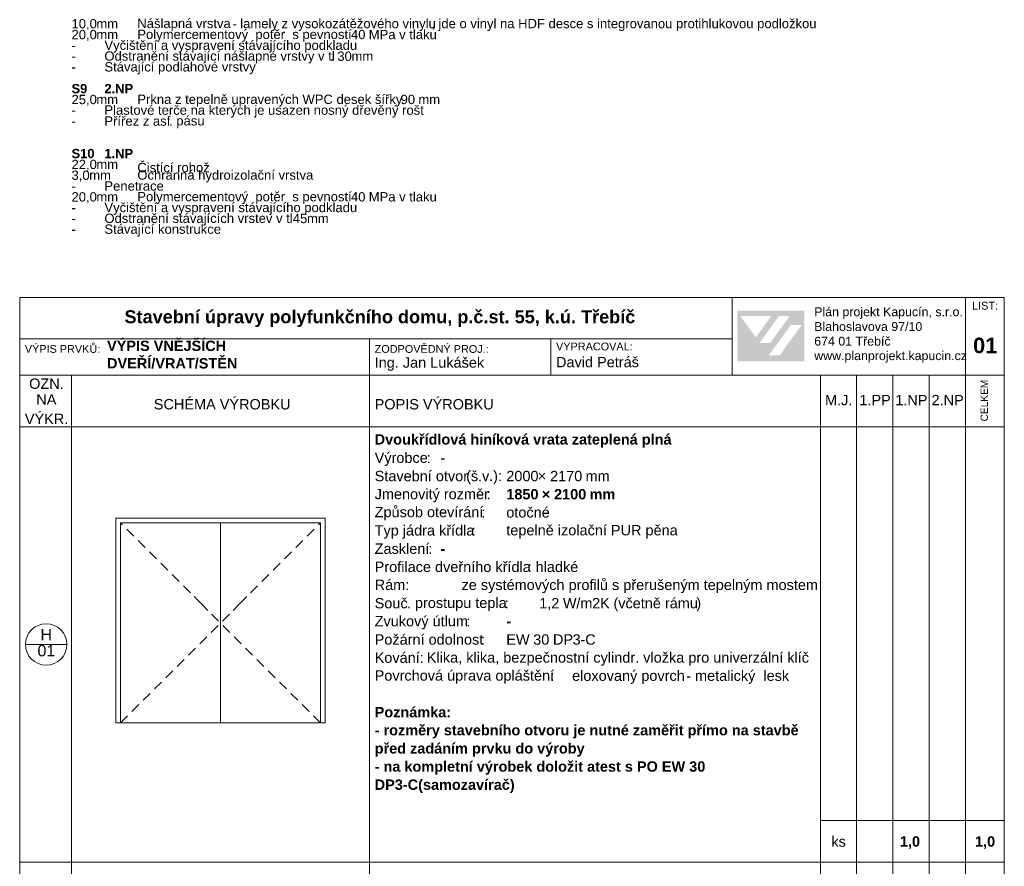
# Model space of a CAD drawing. Header units: millimetres. Extents: x 15381 to 191117, y -190522 to 367005.
# Tile 55 of 71: x 67117 to 86117, y 318198 to 334541. Entities that reach past the tile are written whole.
import ezdxf

# ---------------------------------------------------------------- set-up
doc = ezdxf.new("R2010")
doc.units = ezdxf.units.MM
doc.header["$MEASUREMENT"] = 0
doc.styles.add('GENEROVANÝ_STYL_1', font='txt')
doc.styles.add('GENEROVANÝ_STYL_2', font='txt')

msp = doc.modelspace()

# ---------------------------------------------------------------- hatches: boundary and pattern name
at = {"linetype": 'Continuous', "lineweight": 13}
h = msp.add_hatch(color=7, dxfattribs=at)
h.paths.add_polyline_path([(80965.1, 327948.7), (82255.5, 327948.7), (82255.5, 328922.3), (80965.1, 328922.3)])
h.paths.add_polyline_path([(81024.4, 328819.2), (81619.5, 328818.2), (81322.2, 328407.1)], flags=0)
h.paths.add_polyline_path([(81394.9, 328302.3), (81768.7, 328819.8), (81974.3, 328819.8), (81600.4, 328301.3)], flags=0)
h.paths.add_polyline_path([(81781.2, 328058.6), (81571.6, 328058.6), (81994.1, 328644.1), (82203.6, 328644.1)], flags=0)

# ---------------------------------------------------------------- linework, layer by layer
at = {"color": 7, "linetype": 'Continuous', "lineweight": 20}
for p, q in [((86117.4, 329180.7), (67117.4, 329180.7)), ((67117.4, 329180.7), (67117.4, 301480.7)), ((80867.4, 327680.7), (80867.4, 329180.7)), ((85367.4, 329180.7), (85367.4, 327680.7)), ((86117.4, 301480.7), (86117.4, 329180.7)), ((80867.4, 328380.7), (67117.4, 328380.7)), ((73867.4, 328380.7), (73867.4, 327680.7)), ((77367.4, 328380.7), (77367.4, 327680.7)), ((86117.4, 327680.7), (67117.4, 327680.7)), ((68117.4, 327680.7), (68117.4, 326680.7)), ((73867.4, 327680.7), (73867.4, 326680.7)), ((82567.4, 327680.7), (82567.4, 326680.7)), ((83267.4, 327680.7), (83267.4, 326680.7)), ((83967.4, 327680.7), (83967.4, 326680.7)), ((84667.4, 327680.7), (84667.4, 326680.7)), ((85367.4, 327680.7), (85367.4, 326680.7)), ((83867.4, 326680.7), (67117.4, 326680.7)), ((68117.4, 326680.7), (68117.4, 318280.7)), ((73867.4, 326680.7), (73867.4, 318280.7)), ((82567.4, 326680.7), (82567.4, 318280.7)), ((83267.4, 326680.7), (83267.4, 318280.7)), ((86117.4, 326680.7), (83867.4, 326680.7)), ((83967.4, 326680.7), (83967.4, 318280.7)), ((84667.4, 326680.7), (84667.4, 318280.7)), ((85367.4, 326680.7), (85367.4, 318280.7)), ((68972.1, 320965.7), (68972.1, 324916.1)), ((73012.7, 324916.1), (68972.1, 324916.1)), ((73012.7, 324916.1), (73012.7, 320965.7)), ((70992.4, 324825.7), (69062.4, 324825.7)), ((69062.4, 324825.7), (69062.4, 320965.7)), ((69062.4, 324825.7), (69100.3, 324787.9)), ((70992.4, 320965.7), (70992.4, 324825.7)), ((70992.4, 324825.7), (72922.4, 324825.7)), ((72922.4, 324825.7), (72884.5, 324787.9)), ((72922.4, 324825.7), (72922.4, 320965.7)), ((69184.3, 324703.8), (69318.8, 324569.4)), ((72800.5, 324703.8), (72666, 324569.4)), ((69402.8, 324485.3), (69537.3, 324350.9)), ((72582, 324485.3), (72447.5, 324350.9)), ((69621.3, 324266.8), (69755.8, 324132.4)), ((72363.5, 324266.8), (72229.1, 324132.4)), ((69839.8, 324048.4), (69974.2, 323913.9)), ((72145, 324048.4), (72010.6, 323913.9)), ((70058.3, 323829.9), (70192.7, 323695.4)), ((71926.5, 323829.9), (71792.1, 323695.4)), ((70276.8, 323611.4), (70411.2, 323476.9)), ((71708, 323611.4), (71573.6, 323476.9)), ((70481.9, 323406.2), (70616.4, 323271.8)), ((71502.9, 323406.2), (71368.4, 323271.8)), ((70750.8, 323137.3), (70616.4, 323271.8)), ((71234, 323137.3), (71368.4, 323271.8)), ((70956, 322932.1), (70821.5, 323066.6)), ((71028.8, 322932.1), (71163.3, 323066.6)), ((70810.3, 322713.6), (70944.8, 322848.1)), ((71174.5, 322713.6), (71040, 322848.1)), ((70591.8, 322495.2), (70726.3, 322629.6)), ((71393, 322495.2), (71258.5, 322629.6)), ((68028, 322480.7), (67228, 322480.7)), ((70373.3, 322276.7), (70507.8, 322411.1)), ((71611.5, 322276.7), (71477, 322411.1)), ((70154.9, 322058.2), (70289.3, 322192.6)), ((71830, 322058.2), (71695.5, 322192.6)), ((69936.4, 321839.7), (70070.8, 321974.1)), ((72048.4, 321839.7), (71914, 321974.1)), ((69717.9, 321621.2), (69852.3, 321755.7)), ((72266.9, 321621.2), (72132.5, 321755.7)), ((69499.4, 321402.7), (69633.8, 321537.2)), ((72485.4, 321402.7), (72351, 321537.2)), ((69280.9, 321184.2), (69415.3, 321318.7)), ((72703.9, 321184.2), (72569.5, 321318.7)), ((69062.4, 320965.7), (69196.9, 321100.2)), ((72922.4, 320965.7), (72788, 321100.2)), ((69062.4, 320965.7), (68972.1, 320965.7)), ((69062.4, 320965.7), (70992.4, 320965.7)), ((72922.4, 320965.7), (70992.4, 320965.7)), ((73012.7, 320965.7), (72922.4, 320965.7)), ((86117.4, 319080.7), (82567.4, 319080.7)), ((86117.4, 318280.7), (67117.4, 318280.7)), ((68117.4, 318280.7), (68117.4, 309880.7)), ((73867.4, 318280.7), (73867.4, 309880.7)), ((82567.4, 318280.7), (82567.4, 309880.7)), ((83267.4, 318280.7), (83267.4, 309880.7)), ((83967.4, 318280.7), (83967.4, 309880.7)), ((84667.4, 318280.7), (84667.4, 309880.7)), ((85367.4, 318280.7), (85367.4, 309880.7))]:
    msp.add_line(p, q, dxfattribs=at)
msp.add_circle((67628, 322480.7), 400, dxfattribs=at)

# ---------------------------------------------------------------- texts
at = {"color": 7, "linetype": 'Continuous', "lineweight": 20, "attachment_point": 7}
for s, insert, char_height, style in [('\\A1;{\\pql;\\fArial|b0|i0|c238|p38;10,0}', (68117.4, 334338.7), 180, 'GENEROVANÝ_STYL_1'), ('\\A1;{\\pql;\\fArial|b0|i0|c238|p38;mm}', (68596.3, 334373.6), 180, 'GENEROVANÝ_STYL_1'), ('\\A1;{\\pql;\\fArial|b0|i0|c238|p38;Nášlapná vrstva }', (69387.4, 334324.6), 180, 'GENEROVANÝ_STYL_1'), ('\\A1;{\\pql;\\fArial|b0|i0|c238|p38;- }', (71222.4, 334373.6), 180, 'GENEROVANÝ_STYL_1'), ('\\A1;{\\pql;\\fArial|b0|i0|c238|p38;lamely z vysokozátěžového vinylu}', (71373.8, 334321.8), 180, 'GENEROVANÝ_STYL_1'), ('\\A1;{\\pql;\\fArial|b0|i0|c238|p38;jde o vinyl na HDF desce s integrovanou protihlukovou podložkou}', (75198.4, 334321.8), 180, 'GENEROVANÝ_STYL_1'), ('\\A1;{\\pql;\\fArial|b0|i0|c238|p38;20,0}', (68117.4, 334129.9), 180, 'GENEROVANÝ_STYL_1'), ('\\A1;{\\pql;\\fArial|b0|i0|c238|p38;mm}', (68596.3, 334164.8), 180, 'GENEROVANÝ_STYL_1'), ('\\A1;{\\pql;\\fArial|b0|i0|c238|p38;^I}', (69007.7, 334373.6), 180, 'GENEROVANÝ_STYL_1'), ('\\A1;{\\pql;\\fArial|b0|i0|c238|p38;Polymercementový  potěr  s pevností }', (69387.4, 334113), 180, 'GENEROVANÝ_STYL_1'), ('\\A1;{\\pql;\\fArial|b0|i0|c238|p38;40}', (73509.9, 334161.8), 180, 'GENEROVANÝ_STYL_1'), ('\\A1;{\\pql;\\fArial|b0|i0|c238|p38; MPa v tlaku}', (73783.1, 334162), 180, 'GENEROVANÝ_STYL_1'), ('\\A1;{\\pql;\\fArial|b0|i0|c238|p38;, }', (75060.2, 334338.7), 180, 'GENEROVANÝ_STYL_1'), ('\\A1;{\\pql;\\fArial|b0|i0|c238|p38;-}', (68117.4, 333956), 180, 'GENEROVANÝ_STYL_1'), ('\\A1;{\\pql;\\fArial|b0|i0|c238|p38;Vyčištění a vyspravení stávajícího podkladu}', (68752.4, 333904.1), 180, 'GENEROVANÝ_STYL_1'), ('\\A1;{\\pql;\\fArial|b0|i0|c238|p38;^I}', (69007.7, 334164.8), 180, 'GENEROVANÝ_STYL_1'), ('\\A1;{\\pql;\\fArial|b0|i0|c238|p38;^I}', (68199.7, 333956), 180, 'GENEROVANÝ_STYL_1'), ('\\A1;{\\pql;\\fArial|b0|i0|c238|p38;Odstranění stávající nášlapné vrstvy v tl}', (68752.4, 333695.3), 180, 'GENEROVANÝ_STYL_1'), ('\\A1;{\\pql;\\fArial|b0|i0|c238|p38;30}', (73246.9, 333744), 180, 'GENEROVANÝ_STYL_1'), ('\\A1;{\\pql;\\fArial|b0|i0|c238|p38;mm}', (73520, 333747.1), 180, 'GENEROVANÝ_STYL_1'), ('\\A1;{\\pql;\\fArial|b0|i0|c238|p38;-}', (68117.4, 333747.1), 180, 'GENEROVANÝ_STYL_1'), ('\\A1;{\\pql;\\fArial|b0|i0|c238|p38;^I}', (68199.7, 333747.1), 180, 'GENEROVANÝ_STYL_1'), ('\\A1;{\\pql;\\fArial|b0|i0|c238|p38;Stávající podlahové vrstvy}', (68752.4, 333486.4), 180, 'GENEROVANÝ_STYL_1'), ('\\A1;{\\pql;\\fArial|b0|i0|c238|p38;. }', (73108.6, 333747.1), 180, 'GENEROVANÝ_STYL_1'), ('\\A1;{\\pql;\\fArial|b0|i0|c238|p38;-}', (68117.4, 333538.3), 180, 'GENEROVANÝ_STYL_1'), ('\\A1;{\\pql;\\fArial|b0|i0|c238|p38;^I}', (68199.7, 333538.3), 180, 'GENEROVANÝ_STYL_1'), ('\\A1;{\\pql;\\fArial|b1|i0|c238|p38;S}', (68117.4, 333117.5), 180, 'GENEROVANÝ_STYL_2'), ('\\A1;{\\pql;\\fArial|b1|i0|c238|p38;9}', (68282, 333117.5), 180, 'GENEROVANÝ_STYL_2'), ('\\A1;{\\pql;\\fArial|b1|i0|c238|p38;2}', (68752.4, 333120.6), 180, 'GENEROVANÝ_STYL_2'), ('\\A1;{\\pql;\\fArial|b1|i0|c238|p38;NP}', (68958.1, 333120.6), 180, 'GENEROVANÝ_STYL_2'), ('\\A1;{\\pql;\\fArial|b1|i0|c238|p38;^I}', (68418.6, 333120.6), 180, 'GENEROVANÝ_STYL_2'), ('\\A1;{\\pql;\\fArial|b1|i0|c238|p38;.}', (68889, 333120.6), 180, 'GENEROVANÝ_STYL_2'), ('\\A1;{\\pql;\\fArial|b0|i0|c238|p38;Prkna z tepelně upravených WPC desek šířky }', (69387.4, 332859.9), 180, 'GENEROVANÝ_STYL_1'), ('\\A1;{\\pql;\\fArial|b0|i0|c238|p38;90}', (74467.7, 332908.8), 180, 'GENEROVANÝ_STYL_1'), ('\\A1;{\\pql;\\fArial|b0|i0|c238|p38;25,0}', (68117.4, 332876.8), 180, 'GENEROVANÝ_STYL_1'), ('\\A1;{\\pql;\\fArial|b0|i0|c238|p38;mm}', (68596.3, 332911.8), 180, 'GENEROVANÝ_STYL_1'), ('\\A1;{\\pql;\\fArial|b0|i0|c238|p38;^I}', (69007.7, 332911.8), 180, 'GENEROVANÝ_STYL_1'), ('\\A1;{\\pql;\\fArial|b0|i0|c238|p38; mm}', (74740.9, 332911.8), 180, 'GENEROVANÝ_STYL_1'), ('\\A1;{\\pql;\\fArial|b0|i0|c238|p38;-}', (68117.4, 332702.9), 180, 'GENEROVANÝ_STYL_1'), ('\\A1;{\\pql;\\fArial|b0|i0|c238|p38;^I}', (68199.7, 332702.9), 180, 'GENEROVANÝ_STYL_1'), ('\\A1;{\\pql;\\fArial|b0|i0|c238|p38;Plastové terče na kterých je usazen nosný dřevěný rošt}', (68752.4, 332651.1), 180, 'GENEROVANÝ_STYL_1'), ('\\A1;{\\pql;\\fArial|b0|i0|c238|p38;Přířez z asf}', (68752.4, 332491.2), 180, 'GENEROVANÝ_STYL_1'), ('\\A1;{\\pql;\\fArial|b0|i0|c238|p38;-}', (68117.4, 332494.1), 180, 'GENEROVANÝ_STYL_1'), ('\\A1;{\\pql;\\fArial|b0|i0|c238|p38;. }', (70001.5, 332494.1), 180, 'GENEROVANÝ_STYL_1'), ('\\A1;{\\pql;\\fArial|b0|i0|c238|p38;pásu}', (70139.7, 332445.1), 180, 'GENEROVANÝ_STYL_1'), ('\\A1;{\\pql;\\fArial|b0|i0|c238|p38;^I}', (68199.7, 332494.1), 180, 'GENEROVANÝ_STYL_1'), ('\\A1;{\\pql;\\fArial|b1|i0|c238|p38;S}', (68117.4, 331864.5), 180, 'GENEROVANÝ_STYL_2'), ('\\A1;{\\pql;\\fArial|b1|i0|c238|p38;10}', (68282, 331864.6), 180, 'GENEROVANÝ_STYL_2'), ('\\A1;{\\pql;\\fArial|b1|i0|c238|p38;1}', (68752.4, 331867.6), 180, 'GENEROVANÝ_STYL_2'), ('\\A1;{\\pql;\\fArial|b1|i0|c238|p38;NP}', (68958.1, 331867.6), 180, 'GENEROVANÝ_STYL_2'), ('\\A1;{\\pql;\\fArial|b0|i0|c238|p38;22,0}', (68117.4, 331623.8), 180, 'GENEROVANÝ_STYL_1'), ('\\A1;{\\pql;\\fArial|b1|i0|c238|p38;^I}', (68555.2, 331867.6), 180, 'GENEROVANÝ_STYL_2'), ('\\A1;{\\pql;\\fArial|b0|i0|c238|p38;mm}', (68596.3, 331658.7), 180, 'GENEROVANÝ_STYL_1'), ('\\A1;{\\pql;\\fArial|b1|i0|c238|p38;.}', (68889, 331867.6), 180, 'GENEROVANÝ_STYL_2'), ('\\A1;{\\pql;\\fArial|b0|i0|c238|p38;Čistící rohož}', (69387.4, 331594.1), 180, 'GENEROVANÝ_STYL_1'), ('\\A1;{\\pql;\\fArial|b0|i0|c238|p38;3,0}', (68117.4, 331415), 180, 'GENEROVANÝ_STYL_1'), ('\\A1;{\\pql;\\fArial|b0|i0|c238|p38;mm}', (68459.7, 331449.9), 180, 'GENEROVANÝ_STYL_1'), ('\\A1;{\\pql;\\fArial|b0|i0|c238|p38;^I}', (69007.7, 331658.7), 180, 'GENEROVANÝ_STYL_1'), ('\\A1;{\\pql;\\fArial|b0|i0|c238|p38;Ochranná hydroizolační vrstva}', (69387.4, 331398), 180, 'GENEROVANÝ_STYL_1'), ('\\A1;{\\pql;\\fArial|b0|i0|c238|p38;Penetrace}', (68752.4, 331238.2), 180, 'GENEROVANÝ_STYL_1'), ('\\A1;{\\pql;\\fArial|b0|i0|c238|p38;^I}', (68871.1, 331449.9), 180, 'GENEROVANÝ_STYL_1'), ('\\A1;{\\pql;\\fArial|b0|i0|c238|p38;20,0}', (68117.4, 330997.3), 180, 'GENEROVANÝ_STYL_1'), ('\\A1;{\\pql;\\fArial|b0|i0|c238|p38;-}', (68117.4, 331241), 180, 'GENEROVANÝ_STYL_1'), ('\\A1;{\\pql;\\fArial|b0|i0|c238|p38;^I}', (68199.7, 331241), 180, 'GENEROVANÝ_STYL_1'), ('\\A1;{\\pql;\\fArial|b0|i0|c238|p38;Polymercementový  potěr  s pevností }', (69387.4, 330980.4), 180, 'GENEROVANÝ_STYL_1'), ('\\A1;{\\pql;\\fArial|b0|i0|c238|p38;40}', (73509.9, 331029.2), 180, 'GENEROVANÝ_STYL_1'), ('\\A1;{\\pql;\\fArial|b0|i0|c238|p38; MPa v tlaku}', (73783.1, 331029.4), 180, 'GENEROVANÝ_STYL_1'), ('\\A1;{\\pql;\\fArial|b0|i0|c238|p38;mm}', (68596.3, 331032.2), 180, 'GENEROVANÝ_STYL_1'), ('\\A1;{\\pql;\\fArial|b0|i0|c238|p38;Vyčištění a vyspravení stávajícího podkladu}', (68752.4, 330771.5), 180, 'GENEROVANÝ_STYL_1'), ('\\A1;{\\pql;\\fArial|b0|i0|c238|p38;^I}', (69007.7, 331032.2), 180, 'GENEROVANÝ_STYL_1'), ('\\A1;{\\pql;\\fArial|b0|i0|c238|p38;-}', (68117.4, 330823.4), 180, 'GENEROVANÝ_STYL_1'), ('\\A1;{\\pql;\\fArial|b0|i0|c238|p38;^I}', (68199.7, 330823.4), 180, 'GENEROVANÝ_STYL_1'), ('\\A1;{\\pql;\\fArial|b0|i0|c238|p38;45}', (72387.8, 330611.6), 180, 'GENEROVANÝ_STYL_1'), ('\\A1;{\\pql;\\fArial|b0|i0|c238|p38;-}', (68117.4, 330614.5), 180, 'GENEROVANÝ_STYL_1'), ('\\A1;{\\pql;\\fArial|b0|i0|c238|p38;^I}', (68199.7, 330614.5), 180, 'GENEROVANÝ_STYL_1'), ('\\A1;{\\pql;\\fArial|b0|i0|c238|p38;Odstranění stávajících vrstev v tl}', (68752.4, 330562.7), 180, 'GENEROVANÝ_STYL_1'), ('\\A1;{\\pql;\\fArial|b0|i0|c238|p38;.}', (72318.7, 330614.5), 180, 'GENEROVANÝ_STYL_1'), ('\\A1;{\\pql;\\fArial|b0|i0|c238|p38;mm}', (72661, 330614.5), 180, 'GENEROVANÝ_STYL_1'), ('\\A1;{\\pql;\\fArial|b0|i0|c238|p38;-}', (68117.4, 330405.7), 180, 'GENEROVANÝ_STYL_1'), ('\\A1;{\\pql;\\fArial|b0|i0|c238|p38;Stávající konstrukce}', (68752.4, 330353.9), 180, 'GENEROVANÝ_STYL_1'), ('\\A1;{\\pql;\\fArial|b0|i0|c238|p38;^I}', (68199.7, 330405.7), 180, 'GENEROVANÝ_STYL_1'), ('\\A1;{\\pql;\\fArial|b0|i0|c238|p38;LIST:}', (85495.5, 328942.7), 150, 'GENEROVANÝ_STYL_1'), ('\\A1;{\\pql;\\fArial|b1|i0|c238|p38;Stavební úpravy polyfunkčního domu, p.č.st. 55, k.ú. Třebíč}', (69139.9, 328606.4), 250, 'GENEROVANÝ_STYL_2'), ('\\A1;{\\pql;\\fArial|b0|i0|c238|p38;Plán projekt Kapucín, s.r.o.}', (82449.6, 328765.3), 171, 'GENEROVANÝ_STYL_1'), ('\\A1;{\\pql;\\fArial|b0|i0|c238|p38;Blahoslavova 97/10}', (82449.6, 328529.4), 171, 'GENEROVANÝ_STYL_1'), ('\\A1;{\\pql;\\fArial|b1|i0|c238|p38;VÝPIS VNĚJŠÍCH}', (68803.3, 328142.2), 200, 'GENEROVANÝ_STYL_2'), ('\\A1;{\\pql;\\fArial|b0|i0|c238|p38;674 01 Třebíč}', (82449.6, 328247), 171, 'GENEROVANÝ_STYL_1'), ('\\A1;{\\pql;\\fArial|b1|i0|c238|p38;01}', (85514.7, 328098.7), 300, 'GENEROVANÝ_STYL_2'), ('\\A1;{\\pql;\\fArial|b0|i0|c238|p38;VÝPIS PRVKŮ:}', (67216.5, 328108.1), 150, 'GENEROVANÝ_STYL_1'), ('\\A1;{\\pql;\\fArial|b0|i0|c238|p38;ZODPOVĚDNÝ PROJ.:}', (73967.4, 328108.1), 150, 'GENEROVANÝ_STYL_1'), ('\\A1;{\\pql;\\fArial|b0|i0|c238|p38;VYPRACOVAL:}', (77467.4, 328155.4), 150, 'GENEROVANÝ_STYL_1'), ('\\A1;{\\pql;\\fArial|b1|i0|c238|p38;DVEŘÍ/VRAT/STĚN}', (68803.3, 327802.4), 200, 'GENEROVANÝ_STYL_2'), ('\\A1;{\\pql;\\fArial|b0|i0|c238|p38;Ing. Jan Lukášek}', (73967.4, 327762.5), 200, 'GENEROVANÝ_STYL_1'), ('\\A1;{\\pql;\\fArial|b0|i0|c238|p38;David Petráš}', (77467.4, 327829.2), 200, 'GENEROVANÝ_STYL_1'), ('\\A1;{\\pql;\\fArial|b0|i0|c238|p38;www.planprojekt.kapucin.cz}', (82449.6, 327918.2), 171, 'GENEROVANÝ_STYL_1'), ('\\A1;{\\pql;\\fArial|b0|i0|c238|p38;OZN.}', (67299.7, 327412.1), 200, 'GENEROVANÝ_STYL_1'), ('\\A1;{\\pql;\\fArial|b0|i0|c238|p38;NA}', (67437.8, 327109.6), 200, 'GENEROVANÝ_STYL_1'), ('\\A1;{\\pql;\\fArial|b0|i0|c238|p38;SCHÉMA VÝROBKU}', (69705.1, 327014.7), 200, 'GENEROVANÝ_STYL_1'), ('\\A1;{\\pql;\\fArial|b0|i0|c238|p38;POPIS VÝROBKU}', (73967.4, 327014.7), 200, 'GENEROVANÝ_STYL_1'), ('\\A1;{\\pql;\\fArial|b0|i0|c238|p38;M.J.}', (82657.7, 327094.6), 200, 'GENEROVANÝ_STYL_1'), ('\\A1;{\\pql;\\fArial|b0|i0|c238|p38;1.PP}', (83320.3, 327097.9), 200, 'GENEROVANÝ_STYL_1'), ('\\A1;{\\pql;\\fArial|b0|i0|c238|p38;1.NP}', (84012.9, 327097.9), 200, 'GENEROVANÝ_STYL_1'), ('\\A1;{\\pql;\\fArial|b0|i0|c238|p38;2.NP}', (84712.9, 327097.9), 200, 'GENEROVANÝ_STYL_1'), ('\\A1;{\\pql;\\fArial|b0|i0|c238|p38;VÝKR.}', (67216.5, 326735.3), 200, 'GENEROVANÝ_STYL_1'), ('\\A1;{\\pql;\\fArial|b1|i0|c238|p38;Dvoukřídlová hiníková vrata zateplená plná}', (73967.4, 326279.4), 200, 'GENEROVANÝ_STYL_2'), ('\\A1;{\\pql;\\fArial|b0|i0|c238|p38;Výrobce}', (73967.4, 325925.4), 200, 'GENEROVANÝ_STYL_1'), ('\\A1;{\\pql;\\fArial|b0|i0|c238|p38;:}', (74971.3, 325983), 200, 'GENEROVANÝ_STYL_1'), ('\\A1;{\\pql;\\fArial|b0|i0|c238|p38;-}', (75237.4, 325983), 200, 'GENEROVANÝ_STYL_1'), ('\\A1;{\\pql;\\fArial|b0|i0|c238|p38;Stavební otvor}', (73967.4, 325629.1), 200, 'GENEROVANÝ_STYL_1'), ('\\A1;{\\pql;\\fArial|b0|i0|c238|p38;^I}', (75048.1, 325983), 200, 'GENEROVANÝ_STYL_1'), ('\\A1;{\\pql;\\fArial|b0|i0|c238|p38;^I}', (75328.8, 325983), 200, 'GENEROVANÝ_STYL_1'), ('\\A1;{\\pql;\\fArial|b0|i0|c238|p38;š}', (75825.2, 325629.2), 200, 'GENEROVANÝ_STYL_1'), ('\\A1;{\\pql;\\fArial|b0|i0|c238|p38;^I}', (75872.4, 325983), 200, 'GENEROVANÝ_STYL_1'), ('\\A1;{\\pql;\\fArial|b0|i0|c238|p38;(}', (75733.8, 325574.6), 200, 'GENEROVANÝ_STYL_1'), ('\\A1;{\\pql;\\fArial|b0|i0|c238|p38;.}', (75962.4, 325632.4), 200, 'GENEROVANÝ_STYL_1'), ('\\A1;{\\pql;\\fArial|b0|i0|c238|p38;v}', (76039.2, 325632.4), 200, 'GENEROVANÝ_STYL_1'), ('\\A1;{\\pql;\\fArial|b0|i0|c238|p38;.):}', (76176.3, 325574.6), 200, 'GENEROVANÝ_STYL_1'), ('\\A1;{\\pql;\\fArial|b0|i0|c238|p38;2000}', (76507.4, 325629.1), 200, 'GENEROVANÝ_STYL_1'), ('\\A1;{\\pql;\\fArial|b0|i0|c238|p38;× }', (77114.5, 325632.4), 200, 'GENEROVANÝ_STYL_1'), ('\\A1;{\\pql;\\fArial|b0|i0|c238|p38;2170}', (77352.2, 325629.1), 200, 'GENEROVANÝ_STYL_1'), ('\\A1;{\\pql;\\fArial|b0|i0|c238|p38; mm}', (77959.3, 325632.4), 200, 'GENEROVANÝ_STYL_1'), ('\\A1;{\\pql;\\fArial|b1|i0|c238|p38; }', (76421.3, 325563.8), 200, 'GENEROVANÝ_STYL_2'), ('\\A1;{\\pql;\\fArial|b1|i0|c238|p38;^I}', (76498.1, 325632.4), 200, 'GENEROVANÝ_STYL_2'), ('\\A1;{\\pql;\\fArial|b1|i0|c238|p38;1850}', (76507.4, 325278.3), 200, 'GENEROVANÝ_STYL_2'), ('\\A1;{\\pql;\\fArial|b1|i0|c238|p38; × }', (77114.5, 325281.8), 200, 'GENEROVANÝ_STYL_2'), ('\\A1;{\\pql;\\fArial|b1|i0|c238|p38;2100}', (77429, 325278.5), 200, 'GENEROVANÝ_STYL_2'), ('\\A1;{\\pql;\\fArial|b0|i0|c238|p38;Jmenovitý rozměr}', (73967.4, 325224.2), 200, 'GENEROVANÝ_STYL_1'), ('\\A1;{\\pql;\\fArial|b0|i0|c238|p38;:}', (76128.8, 325281.8), 200, 'GENEROVANÝ_STYL_1'), ('\\A1;{\\pql;\\fArial|b0|i0|c238|p38;^I}', (76205.6, 325281.8), 200, 'GENEROVANÝ_STYL_1'), ('\\A1;{\\pql;\\fArial|b1|i0|c238|p38; mm}', (78036.1, 325281.8), 200, 'GENEROVANÝ_STYL_2'), ('\\A1;{\\pql;\\fArial|b0|i0|c238|p38;Způsob otevírání}', (73967.4, 324876.7), 200, 'GENEROVANÝ_STYL_1'), ('\\A1;{\\pql;\\fArial|b0|i0|c238|p38;otočné}', (76507.4, 324928), 200, 'GENEROVANÝ_STYL_1'), ('\\A1;{\\pql;\\fArial|b0|i0|c238|p38;:}', (76022.7, 324931.1), 200, 'GENEROVANÝ_STYL_1'), ('\\A1;{\\pql;\\fArial|b0|i0|c238|p38;^I}', (76099.5, 324931.1), 200, 'GENEROVANÝ_STYL_1'), ('\\A1;{\\pql;\\fArial|b0|i0|c238|p38;Typ jádra křídla}', (73967.4, 324522.9), 200, 'GENEROVANÝ_STYL_1'), ('\\A1;{\\pql;\\fArial|b0|i0|c238|p38;:}', (75838, 324580.5), 200, 'GENEROVANÝ_STYL_1'), ('\\A1;{\\pql;\\fArial|b0|i0|c238|p38;tepelně izolační PUR pěna}', (76507.4, 324526.1), 200, 'GENEROVANÝ_STYL_1'), ('\\A1;{\\pql;\\fArial|b0|i0|c238|p38;^I}', (75914.8, 324580.5), 200, 'GENEROVANÝ_STYL_1'), ('\\A1;{\\pql;\\fArial|b0|i0|c238|p38;Zasklení}', (73967.4, 324226.8), 200, 'GENEROVANÝ_STYL_1'), ('\\A1;{\\pql;\\fArial|b0|i0|c238|p38;:}', (75002.4, 324229.9), 200, 'GENEROVANÝ_STYL_1'), ('\\A1;{\\pql;\\fArial|b1|i0|c238|p38; }', (75079.2, 324161.3), 200, 'GENEROVANÝ_STYL_2'), ('\\A1;{\\pql;\\fArial|b1|i0|c238|p38;^I}', (75156, 324229.9), 200, 'GENEROVANÝ_STYL_2'), ('\\A1;{\\pql;\\fArial|b1|i0|c238|p38;-}', (75237.4, 324229.9), 200, 'GENEROVANÝ_STYL_2'), ('\\A1;{\\pql;\\fArial|b0|i0|c238|p38;Profilace dveřního křídla}', (73967.4, 323876.2), 200, 'GENEROVANÝ_STYL_1'), ('\\A1;{\\pql;\\fArial|b0|i0|c238|p38;: }', (76918.7, 323879.3), 200, 'GENEROVANÝ_STYL_1'), ('\\A1;{\\pql;\\fArial|b0|i0|c238|p38;hladké}', (77072.3, 323876.2), 200, 'GENEROVANÝ_STYL_1'), ('\\A1;{\\pql;\\fArial|b0|i0|c238|p38;^I}', (77876.9, 323879.3), 200, 'GENEROVANÝ_STYL_1'), ('\\A1;{\\pql;\\fArial|b0|i0|c238|p38;Rám:             ze systémových profilů s přerušeným tepelným mostem}', (73967.4, 323471.1), 200, 'GENEROVANÝ_STYL_1'), ('\\A1;{\\pql;\\fArial|b0|i0|c238|p38;Souč}', (73967.4, 323174.8), 200, 'GENEROVANÝ_STYL_1'), ('\\A1;{\\pql;\\fArial|b0|i0|c238|p38;/}', (77859.2, 323174.8), 200, 'GENEROVANÝ_STYL_1'), ('\\A1;{\\pql;\\fArial|b0|i0|c238|p38;2}', (78164.6, 323178.1), 200, 'GENEROVANÝ_STYL_1'), ('\\A1;{\\pql;\\fArial|b0|i0|c238|p38;včetně rámu}', (78667.4, 323174.9), 200, 'GENEROVANÝ_STYL_1'), ('\\A1;{\\pql;\\fArial|b0|i0|c238|p38;. }', (74590.9, 323178.1), 200, 'GENEROVANÝ_STYL_1'), ('\\A1;{\\pql;\\fArial|b0|i0|c238|p38;prostupu tepla}', (74744.5, 323123.6), 200, 'GENEROVANÝ_STYL_1'), ('\\A1;{\\pql;\\fArial|b0|i0|c238|p38;:}', (76478, 323178.1), 200, 'GENEROVANÝ_STYL_1'), ('\\A1;{\\pql;\\fArial|b0|i0|c238|p38;1,2}', (77142.4, 323139.3), 200, 'GENEROVANÝ_STYL_1'), ('\\A1;{\\pql;\\fArial|b0|i0|c238|p38; W}', (77522.7, 323178.1), 200, 'GENEROVANÝ_STYL_1'), ('\\A1;{\\pql;\\fArial|b0|i0|c238|p38;m}', (77936, 323178.1), 200, 'GENEROVANÝ_STYL_1'), ('\\A1;{\\pql;\\fArial|b0|i0|c238|p38;K }', (78316.3, 323178.1), 200, 'GENEROVANÝ_STYL_1'), ('\\A1;{\\pql;\\fArial|b0|i0|c238|p38;(}', (78576, 323120.3), 200, 'GENEROVANÝ_STYL_1'), ('\\A1;{\\pql;\\fArial|b0|i0|c238|p38;)}', (80174.2, 323120.3), 200, 'GENEROVANÝ_STYL_1'), ('\\A1;{\\pql;\\fArial|b0|i0|c238|p38;Zvukový útlum}', (73967.4, 322769.9), 200, 'GENEROVANÝ_STYL_1'), ('\\A1;{\\pql;\\fArial|b1|i0|c238|p38; }', (76554.8, 323109.5), 200, 'GENEROVANÝ_STYL_2'), ('\\A1;{\\pql;\\fArial|b1|i0|c238|p38;^I}', (76631.6, 323178.1), 200, 'GENEROVANÝ_STYL_2'), ('\\A1;{\\pql;\\fArial|b0|i0|c238|p38;:}', (75733.8, 322827.5), 200, 'GENEROVANÝ_STYL_1'), ('\\A1;{\\pql;\\fArial|b1|i0|c238|p38;^I}', (75887.4, 322827.5), 200, 'GENEROVANÝ_STYL_2'), ('\\A1;{\\pql;\\fArial|b1|i0|c238|p38;-}', (76507.4, 322827.5), 200, 'GENEROVANÝ_STYL_2'), ('\\A1;{\\pql;\\fArial|b0|i0|c238|p38;H}', (67519.3, 322562.1), 220, 'GENEROVANÝ_STYL_1'), ('\\A1;{\\pql;\\fArial|b0|i0|c238|p38;Požární odolnost}', (73967.4, 322473.7), 200, 'GENEROVANÝ_STYL_1'), ('\\A1;{\\pql;\\fArial|b1|i0|c238|p38; }', (75810.6, 322758.9), 200, 'GENEROVANÝ_STYL_2'), ('\\A1;{\\pql;\\fArial|b0|i0|c238|p38;:}', (76020.9, 322476.9), 200, 'GENEROVANÝ_STYL_1'), ('\\A1;{\\pql;\\fArial|b0|i0|c238|p38;EW }', (76507.4, 322476.9), 200, 'GENEROVANÝ_STYL_1'), ('\\A1;{\\pql;\\fArial|b0|i0|c238|p38;30}', (77026.7, 322473.4), 200, 'GENEROVANÝ_STYL_1'), ('\\A1;{\\pql;\\fArial|b0|i0|c238|p38; DP}', (77330.3, 322476.9), 200, 'GENEROVANÝ_STYL_1'), ('\\A1;{\\pql;\\fArial|b0|i0|c238|p38;3}', (77787.4, 322473.4), 200, 'GENEROVANÝ_STYL_1'), ('\\A1;{\\pql;\\fArial|b0|i0|c238|p38;C}', (78030.6, 322473.6), 200, 'GENEROVANÝ_STYL_1'), ('\\A1;{\\pql;\\fArial|b0|i0|c238|p38;01}', (67461, 322248.1), 220, 'GENEROVANÝ_STYL_1'), ('\\A1;{\\pql;\\fArial|b1|i0|c238|p38;^I}', (76174.5, 322476.9), 200, 'GENEROVANÝ_STYL_2'), ('\\A1;{\\pql;\\fArial|b0|i0|c238|p38;-}', (77939.2, 322476.9), 200, 'GENEROVANÝ_STYL_1'), ('\\A1;{\\pql;\\fArial|b0|i0|c238|p38;Kování:}', (73967.4, 322123.1), 200, 'GENEROVANÝ_STYL_1'), ('\\A1;{\\pql;\\fArial|b0|i0|c238|p38;Klika, klika, bezpečnostní cylindr. vložka pro univerzální klíč}', (74973.1, 322068.6), 200, 'GENEROVANÝ_STYL_1'), ('\\A1;{\\pql;\\fArial|b1|i0|c238|p38; }', (76097.7, 322408.3), 200, 'GENEROVANÝ_STYL_2'), ('\\A1;{\\pql;\\fArial|b1|i0|c238|p38; }', (74896.3, 322057.7), 200, 'GENEROVANÝ_STYL_2'), ('\\A1;{\\pql;\\fArial|b0|i0|c238|p38;Povrchová úprava opláštění}', (73967.4, 321721.2), 200, 'GENEROVANÝ_STYL_1'), ('\\A1;{\\pql;\\fArial|b0|i0|c238|p38;:}', (77359.4, 321775.6), 200, 'GENEROVANÝ_STYL_1'), ('\\A1;{\\pql;\\fArial|b0|i0|c238|p38;eloxovaný povrch }', (77777.4, 321718), 200, 'GENEROVANÝ_STYL_1'), ('\\A1;{\\pql;\\fArial|b0|i0|c238|p38;- }', (79980.8, 321775.6), 200, 'GENEROVANÝ_STYL_1'), ('\\A1;{\\pql;\\fArial|b0|i0|c238|p38;metalický  lesk}', (80149.1, 321718), 200, 'GENEROVANÝ_STYL_1'), ('\\A1;{\\pql;\\fArial|b0|i0|c238|p38;^I}', (77436.2, 321775.6), 200, 'GENEROVANÝ_STYL_1'), ('\\A1;{\\pql;\\fArial|b1|i0|c238|p38;Poznámka:}', (73967.4, 321071.2), 200, 'GENEROVANÝ_STYL_2'), ('\\A1;{\\pql;\\fArial|b1|i0|c238|p38;- rozměry stavebního otvoru je nutné zaměřit přímo na stavbě}', (73967.4, 320666), 200, 'GENEROVANÝ_STYL_2'), ('\\A1;{\\pql;\\fArial|b1|i0|c238|p38;před zadáním prvku do výroby}', (73967.4, 320315.4), 200, 'GENEROVANÝ_STYL_2'), ('\\A1;{\\pql;\\fArial|b1|i0|c238|p38;- na kompletní výrobek doložit atest s PO EW 30}', (73967.4, 319964.8), 200, 'GENEROVANÝ_STYL_2'), ('\\A1;{\\pql;\\fArial|b1|i0|c238|p38;DP3-C(samozavírač)}', (73967.4, 319614.2), 200, 'GENEROVANÝ_STYL_2'), ('\\A1;{\\pql;\\fArial|b0|i0|c238|p38;ks}', (82780.3, 318573.3), 200, 'GENEROVANÝ_STYL_1'), ('\\A1;{\\pql;\\fArial|b1|i0|c238|p38;1,0}', (84102.2, 318533.1), 200, 'GENEROVANÝ_STYL_2'), ('\\A1;{\\pql;\\fArial|b1|i0|c238|p38;1,0}', (85552.2, 318533.1), 200, 'GENEROVANÝ_STYL_2')]:
    msp.add_mtext(s, dxfattribs=dict(at, insert=insert, char_height=char_height, style=style))
at = {"color": 7, "linetype": 'Continuous', "lineweight": 20, "insert": (85802.7, 326786.5), "char_height": 140, "attachment_point": 7, "rotation": 90, "style": 'GENEROVANÝ_STYL_1'}
msp.add_mtext('\\A1;{\\pql;\\fArial|b0|i0|c238|p38;CELKEM}', dxfattribs=at)

doc.saveas('drawing.dxf')
